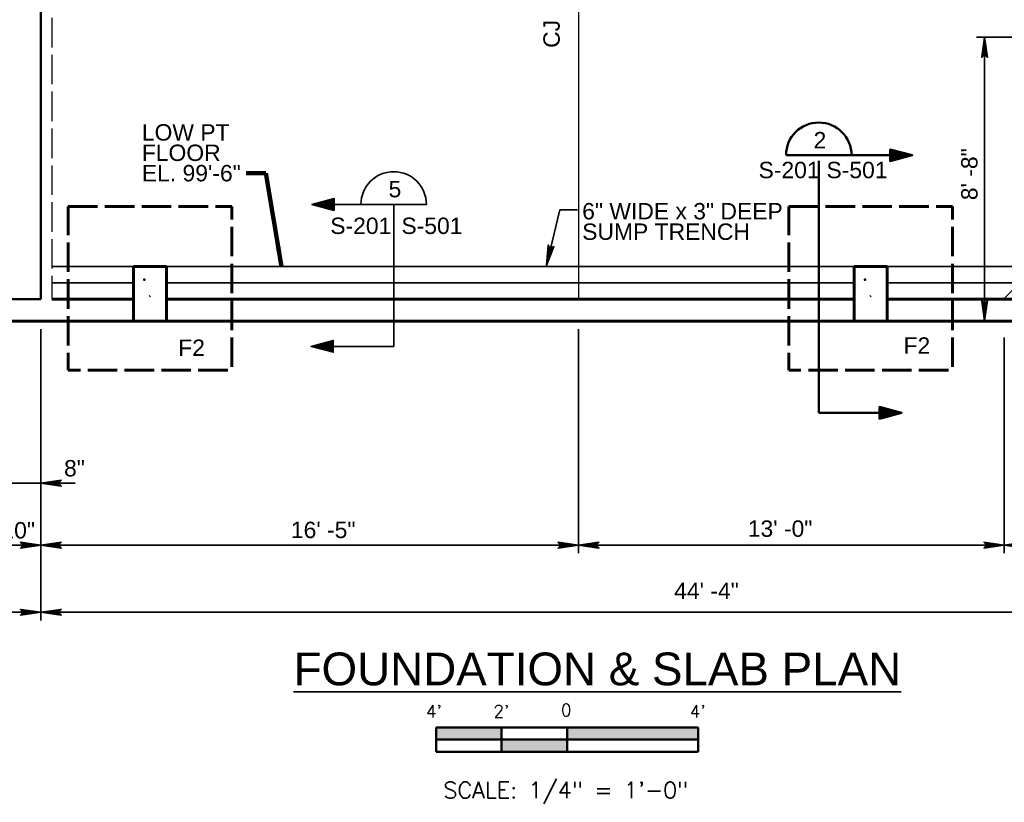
# Model space of a CAD drawing. Extents: x 325 to 1619, y 1797 to 2746.
# Tile 3 of 11: x 730 to 1091, y 1797 to 2083. Entities that reach past the tile are written whole.
import ezdxf
from ezdxf.enums import TextEntityAlignment as Align

# ---------------------------------------------------------------- set-up
doc = ezdxf.new("R2010")
doc.units = 0
doc.header["$LTSCALE"] = 0.075
doc.header["$MEASUREMENT"] = 0
doc.linetypes.add('ACAD_ISO02W100', pattern=[180, 144, -36])
for name, color, linetype, lineweight in [('S-Anno-Dims', 33, 'Continuous', 35), ('S-Anno-Patt', 152, 'Continuous', 18), ('S-Anno-Symb', 6, 'Continuous', 50), ('S-Anno-Symb-Sect', 4, 'Continuous', 35), ('S-Anno-Text', 53, 'Continuous', 35), ('S-Anno-Text-Titl', 6, 'Continuous', 35), ('S-Cols-Prim', 6, 'Continuous', 50), ('S-Fndn-Ftng', 4, 'Continuous', 60), ('S-Fndn-Grbm', 4, 'Continuous', 60), ('S-Fndn-Peds', 4, 'Continuous', 60), ('S-Join-Cnst', 3, 'Continuous', 30), ('S-Slab-Dran', 25, 'Continuous', 35), ('S-Wall-Load', 2, 'Continuous', 50)]:
    doc.layers.add(name, color=color, linetype=linetype, lineweight=lineweight)
doc.styles.add('BORD', font='romand.shx')
doc.styles.add('NOTES', font='romans.shx')
doc.styles.add('Style-Arial', font='ARIAL.TTF')
doc.styles.add('Text', font='ARIAL.TTF', dxfattribs={"height": 0.125})
doc.dimstyles.new('Std-Arch', dxfattribs={"dimtxt": 0.125, "dimasz": 0.15, "dimexe": 0.0625, "dimexo": 0.0625, "dimgap": 0.0625, "dimtad": 1, "dimdec": 4, "dimzin": 11, "dimdsep": 46, "dimlunit": 4, "dimtxsty": 'Text', "dimcen": 0.09, "dimclrd": 256, "dimclre": 256, "dimadec": 4, "dimazin": 3, "dimtfac": 1, "dimtdec": 4, "dimtofl": 0, "dimtmove": 1, "dimatfit": 3, "dimfxl": 0, "dimfrac": 2, "dimtzin": 11, "dimlwd": 18, "dimlwe": 18, "dimarcsym": 0})

# ---------------------------------------------------------------- blocks, each defined once
blk = doc.blocks.new('S0014B')
for p, q in [((1, 0.002), (-1, 0.002)), ((-1, -0.1855), (-1, 0.002)), ((-0.5, -0.1855), (-0.5, 0)), ((0, -0.1855), (0, 0)), ((1, 0.002), (1, -0.1855)), ((1, -0.0917), (-1, -0.0917)), ((1, -0.1855), (-1, -0.1855))]:
    blk.add_line(p, q)
at = {"extrusion": (0, 0, -1)}
for points in [[(1, 0.002), (1, -0.0917), (0.5, 0), (0.5, -0.0917)], [(0, 0), (0, -0.0917), (-1, 0.002), (-1, -0.0917)], [(0.5, -0.0917), (0.5, -0.1855), (0, -0.0917), (0, -0.1855)]]:
    blk.add_solid(points, dxfattribs=at)
at = {"lineweight": 18, "style": 'NOTES'}
for s, height, p in [("4'", 0.09375, (-1.0169, 0.1246)), ("2'", 0.09375, (-0.5018, 0.1246)), ('0', 0.0938, (-0.0067, 0.1335)), ("4'", 0.09375, (0.9969, 0.1246))]:
    blk.add_text(s, height=height, dxfattribs=at).set_placement(p, align=Align.MIDDLE_CENTER)
at = {"lineweight": 25, "style": 'NOTES'}
blk.add_text('SCALE: 1/4" = 1\'-0"', height=0.125, dxfattribs=at).set_placement((-0.0089, -0.4767), align=Align.MIDDLE_CENTER)
blk = doc.blocks.new('W10x19')
at = {"layer": 'S-Cols-Prim'}
blk.add_line((-195737.04, -508269.98), (-195736.79, -508269.73), dxfattribs=at)
blk.add_point((-195738.93, -508263.87), dxfattribs=at)

msp = doc.modelspace()

# ---------------------------------------------------------------- linework, layer by layer
at = {"layer": 'S-Anno-Dims'}
for p, q in [((1099.14314, 2076.75763), (1080.67726, 2076.75763)), ((1083.67126, 1972.75763), (1083.67126, 2076.75763)), ((737.88966, 1969.75833), (737.88966, 1910.38971)), ((737.88966, 1969.75833), (737.88966, 1863.14133)), ((737.88966, 1969.75833), (737.88966, 1887.69608)), ((934.88966, 1969.75833), (934.88966, 1887.69608)), ((1041.93289, 1972.75763), (1023.46702, 1972.75763)), ((1090.88966, 1966.76433), (1090.88966, 1887.69608)), ((721.19603, 1913.38371), (750.48441, 1913.38371)), ((705.88966, 1890.69008), (737.88966, 1890.69008)), ((737.88966, 1890.69008), (934.88966, 1890.69008)), ((934.88966, 1890.69008), (1090.88966, 1890.69008)), ((1090.88966, 1890.69008), (1269.88966, 1890.69008)), ((549.88966, 1866.13533), (737.88966, 1866.13533)), ((737.88966, 1866.13533), (1269.88966, 1866.13533))]:
    msp.add_line(p, q, dxfattribs=at)
at = {"layer": 'S-Anno-Dims', "flags": 128}
for points in [[(1082.62339, 2069.27263), (1083.67126, 2076.75763), (1084.71914, 2069.27861), (1084.54546, 2069.51196), (1084.23283, 2069.84103), (1083.94336, 2070.00258), (1083.67126, 2070.04446), (1083.36443, 2069.98463), (1083.06338, 2069.81112), (1082.76812, 2069.47606), (1082.62339, 2069.27263), (1083.65969, 2076.53625), (1084.64967, 2069.51794), (1084.49335, 2069.73333), (1084.17494, 2070.08036), (1083.76389, 2070.19404), (1083.35285, 2070.11626), (1083.06917, 2069.91283), (1082.8376, 2069.66752), (1082.71023, 2069.49999), (1083.65969, 2076.14136), (1084.53388, 2069.83505), (1084.39493, 2070.05643), (1084.21546, 2070.17011), (1083.98389, 2070.29576), (1083.65969, 2070.36157), (1083.39337, 2070.32567), (1083.18496, 2070.19404), (1083.01707, 2069.9248), (1082.81444, 2069.7453), (1083.65969, 2075.68065), (1084.40651, 2070.18208), (1084.11126, 2070.42739), (1083.75232, 2070.49919), (1083.35285, 2070.46329), (1082.91865, 2069.99061), (1083.63653, 2075.16609), (1084.26757, 2070.49919), (1084.05915, 2070.565), (1083.72337, 2070.7086), (1083.36443, 2070.61885), (1083.04601, 2070.24789), (1083.63653, 2074.69342), (1084.13441, 2070.66672), (1083.87968, 2070.79835), (1083.60758, 2070.85818), (1083.18496, 2070.57697), (1083.63653, 2074.131), (1084.01863, 2070.91203), (1083.82758, 2071.00178), (1083.60758, 2071.02571), (1083.30075, 2070.79835), (1083.63653, 2073.46088), (1083.89126, 2071.11546), (1083.596, 2071.18127), (1083.41653, 2070.96588), (1083.63653, 2072.91042), (1083.80442, 2071.27102), (1083.52074, 2071.23512), (1083.63653, 2072.348), (1083.71179, 2071.33684), (1083.62495, 2071.30692), (1083.62495, 2071.65395)], [(1084.71914, 1980.24263), (1083.67126, 1972.75763), (1082.62339, 1980.23664), (1082.79707, 1980.0033), (1083.1097, 1979.67422), (1083.39916, 1979.51268), (1083.67126, 1979.47079), (1083.9781, 1979.53063), (1084.27915, 1979.70414), (1084.57441, 1980.0392), (1084.71914, 1980.24263), (1083.68284, 1972.97901), (1082.69286, 1979.99732), (1082.84917, 1979.78192), (1083.16759, 1979.43489), (1083.57863, 1979.32121), (1083.98968, 1979.39899), (1084.27336, 1979.60242), (1084.50493, 1979.84774), (1084.6323, 1980.01527), (1083.68284, 1973.3739), (1082.80865, 1979.68021), (1082.94759, 1979.45883), (1083.12706, 1979.34515), (1083.35864, 1979.2195), (1083.68284, 1979.15368), (1083.94915, 1979.18958), (1084.15757, 1979.32121), (1084.32546, 1979.59046), (1084.52809, 1979.76995), (1083.68284, 1973.83461), (1082.93602, 1979.33318), (1083.23127, 1979.08787), (1083.59021, 1979.01607), (1083.98968, 1979.05197), (1084.42388, 1979.52464), (1083.706, 1974.34916), (1083.07496, 1979.01607), (1083.28338, 1978.95025), (1083.61916, 1978.80666), (1083.9781, 1978.8964), (1084.29652, 1979.26736), (1083.706, 1974.82184), (1083.20812, 1978.84854), (1083.46285, 1978.71691), (1083.73495, 1978.65708), (1084.15757, 1978.93829), (1083.706, 1975.38426), (1083.3239, 1978.60323), (1083.51495, 1978.51348), (1083.73495, 1978.48955), (1084.04178, 1978.71691), (1083.706, 1976.05438), (1083.45127, 1978.3998), (1083.74653, 1978.33398), (1083.926, 1978.54938), (1083.706, 1976.60483), (1083.53811, 1978.24423), (1083.82179, 1978.28013), (1083.706, 1977.16726), (1083.63074, 1978.17842), (1083.71758, 1978.20833), (1083.71758, 1977.86131)], [(745.37466, 1912.33583), (737.88966, 1913.38371), (745.36868, 1914.43158), (745.13533, 1914.2579), (744.80625, 1913.94528), (744.64471, 1913.65581), (744.60282, 1913.38371), (744.66266, 1913.07687), (744.83617, 1912.77583), (745.17123, 1912.48057), (745.37466, 1912.33583), (738.11104, 1913.37213), (745.12935, 1914.36211), (744.91395, 1914.2058), (744.56693, 1913.88738), (744.45324, 1913.47634), (744.53103, 1913.06529), (744.73446, 1912.78161), (744.97977, 1912.55004), (745.1473, 1912.42267), (738.50593, 1913.37213), (744.81224, 1914.24632), (744.59086, 1914.10738), (744.47718, 1913.92791), (744.35153, 1913.69633), (744.28571, 1913.37213), (744.32161, 1913.10582), (744.45324, 1912.8974), (744.72249, 1912.72951), (744.90199, 1912.52688), (738.96664, 1913.37213), (744.46521, 1914.11896), (744.2199, 1913.8237), (744.1481, 1913.46476), (744.184, 1913.06529), (744.65667, 1912.63109), (739.48119, 1913.34897), (744.1481, 1913.98001), (744.08229, 1913.7716), (743.93869, 1913.43581), (744.02844, 1913.07687), (744.3994, 1912.75846), (739.95387, 1913.34897), (743.98057, 1913.84686), (743.84894, 1913.59213), (743.78911, 1913.32003), (744.07032, 1912.8974), (740.51629, 1913.34897), (743.73526, 1913.73107), (743.64551, 1913.54002), (743.62158, 1913.32003), (743.84894, 1913.01319), (741.18641, 1913.34897), (743.53183, 1913.6037), (743.46601, 1913.30845), (743.68141, 1913.12898), (741.73687, 1913.34897), (743.37627, 1913.51686), (743.41217, 1913.23318), (742.29929, 1913.34897), (743.31045, 1913.42423), (743.34037, 1913.33739), (742.99334, 1913.33739)], [(730.40466, 1891.73796), (737.88966, 1890.69008), (730.41064, 1889.64221), (730.64399, 1889.81589), (730.97306, 1890.12851), (731.13461, 1890.41798), (731.17649, 1890.69008), (731.11666, 1890.99692), (730.94315, 1891.29797), (730.60809, 1891.59322), (730.40466, 1891.73796), (737.66828, 1890.70166), (730.64997, 1889.71168), (730.86537, 1889.86799), (731.21239, 1890.18641), (731.32607, 1890.59745), (731.24829, 1891.0085), (731.04486, 1891.29218), (730.79955, 1891.52375), (730.63202, 1891.65112), (737.27339, 1890.70166), (730.96708, 1889.82747), (731.18846, 1889.96641), (731.30214, 1890.14588), (731.42779, 1890.37746), (731.4936, 1890.70166), (731.4577, 1890.96797), (731.32607, 1891.17639), (731.05683, 1891.34428), (730.87733, 1891.54691), (736.81268, 1890.70166), (731.31411, 1889.95483), (731.55942, 1890.25009), (731.63122, 1890.60903), (731.59532, 1891.0085), (731.12264, 1891.4427), (736.29812, 1890.72482), (731.63122, 1890.09378), (731.69703, 1890.3022), (731.84063, 1890.63798), (731.75088, 1890.99692), (731.37992, 1891.31533), (735.82545, 1890.72482), (731.79875, 1890.22693), (731.93038, 1890.48167), (731.99021, 1890.75377), (731.709, 1891.17639), (735.26303, 1890.72482), (732.04406, 1890.34272), (732.13381, 1890.53377), (732.15774, 1890.75377), (731.93038, 1891.0606), (734.59291, 1890.72482), (732.24749, 1890.47009), (732.3133, 1890.76535), (732.09791, 1890.94482), (734.04245, 1890.72482), (732.40305, 1890.55693), (732.36715, 1890.84061), (733.48003, 1890.72482), (732.46887, 1890.64956), (732.43895, 1890.7364), (732.78598, 1890.7364)], [(745.37466, 1889.64221), (737.88966, 1890.69008), (745.36868, 1891.73796), (745.13533, 1891.56428), (744.80625, 1891.25165), (744.64471, 1890.96218), (744.60282, 1890.69008), (744.66266, 1890.38325), (744.83617, 1890.0822), (745.17123, 1889.78694), (745.37466, 1889.64221), (738.11104, 1890.6785), (745.12935, 1891.66849), (744.91395, 1891.51217), (744.56693, 1891.19376), (744.45324, 1890.78271), (744.53103, 1890.37167), (744.73446, 1890.08799), (744.97977, 1889.85641), (745.1473, 1889.72905), (738.50593, 1890.6785), (744.81224, 1891.5527), (744.59086, 1891.41375), (744.47718, 1891.23428), (744.35153, 1891.00271), (744.28571, 1890.6785), (744.32161, 1890.41219), (744.45324, 1890.20378), (744.72249, 1890.03589), (744.90199, 1889.83326), (738.96664, 1890.6785), (744.46521, 1891.42533), (744.2199, 1891.13008), (744.1481, 1890.77113), (744.184, 1890.37167), (744.65667, 1889.93747), (739.48119, 1890.65535), (744.1481, 1891.28639), (744.08229, 1891.07797), (743.93869, 1890.74219), (744.02844, 1890.38325), (744.3994, 1890.06483), (739.95387, 1890.65535), (743.98057, 1891.15323), (743.84894, 1890.8985), (743.78911, 1890.6264), (744.07032, 1890.20378), (740.51629, 1890.65535), (743.73526, 1891.03745), (743.64551, 1890.8464), (743.62158, 1890.6264), (743.84894, 1890.31956), (741.18641, 1890.65535), (743.53183, 1890.91008), (743.46601, 1890.61482), (743.68141, 1890.43535), (741.73687, 1890.65535), (743.37627, 1890.82324), (743.41217, 1890.53956), (742.29929, 1890.65535), (743.31045, 1890.73061), (743.34037, 1890.64377), (742.99334, 1890.64377)], [(927.40466, 1891.73796), (934.88966, 1890.69008), (927.41064, 1889.64221), (927.64399, 1889.81589), (927.97306, 1890.12851), (928.13461, 1890.41798), (928.17649, 1890.69008), (928.11666, 1890.99692), (927.94315, 1891.29797), (927.60809, 1891.59322), (927.40466, 1891.73796), (934.66828, 1890.70166), (927.64997, 1889.71168), (927.86537, 1889.86799), (928.21239, 1890.18641), (928.32607, 1890.59745), (928.24829, 1891.0085), (928.04486, 1891.29218), (927.79955, 1891.52375), (927.63202, 1891.65112), (934.27339, 1890.70166), (927.96708, 1889.82747), (928.18846, 1889.96641), (928.30214, 1890.14588), (928.42779, 1890.37746), (928.4936, 1890.70166), (928.4577, 1890.96797), (928.32607, 1891.17639), (928.05683, 1891.34428), (927.87733, 1891.54691), (933.81268, 1890.70166), (928.31411, 1889.95483), (928.55942, 1890.25009), (928.63122, 1890.60903), (928.59532, 1891.0085), (928.12264, 1891.4427), (933.29812, 1890.72482), (928.63122, 1890.09378), (928.69703, 1890.3022), (928.84063, 1890.63798), (928.75088, 1890.99692), (928.37992, 1891.31533), (932.82545, 1890.72482), (928.79875, 1890.22693), (928.93038, 1890.48167), (928.99021, 1890.75377), (928.709, 1891.17639), (932.26303, 1890.72482), (929.04406, 1890.34272), (929.13381, 1890.53377), (929.15774, 1890.75377), (928.93038, 1891.0606), (931.59291, 1890.72482), (929.24749, 1890.47009), (929.3133, 1890.76535), (929.09791, 1890.94482), (931.04245, 1890.72482), (929.40305, 1890.55693), (929.36715, 1890.84061), (930.48003, 1890.72482), (929.46887, 1890.64956), (929.43895, 1890.7364), (929.78598, 1890.7364)], [(942.37466, 1889.64221), (934.88966, 1890.69008), (942.36868, 1891.73796), (942.13533, 1891.56428), (941.80625, 1891.25165), (941.64471, 1890.96218), (941.60282, 1890.69008), (941.66266, 1890.38325), (941.83617, 1890.0822), (942.17123, 1889.78694), (942.37466, 1889.64221), (935.11104, 1890.6785), (942.12935, 1891.66849), (941.91395, 1891.51217), (941.56693, 1891.19376), (941.45324, 1890.78271), (941.53103, 1890.37167), (941.73446, 1890.08799), (941.97977, 1889.85641), (942.1473, 1889.72905), (935.50593, 1890.6785), (941.81224, 1891.5527), (941.59086, 1891.41375), (941.47718, 1891.23428), (941.35153, 1891.00271), (941.28571, 1890.6785), (941.32161, 1890.41219), (941.45324, 1890.20378), (941.72249, 1890.03589), (941.90199, 1889.83326), (935.96664, 1890.6785), (941.46521, 1891.42533), (941.2199, 1891.13008), (941.1481, 1890.77113), (941.184, 1890.37167), (941.65667, 1889.93747), (936.48119, 1890.65535), (941.1481, 1891.28639), (941.08229, 1891.07797), (940.93869, 1890.74219), (941.02844, 1890.38325), (941.3994, 1890.06483), (936.95387, 1890.65535), (940.98057, 1891.15323), (940.84894, 1890.8985), (940.78911, 1890.6264), (941.07032, 1890.20378), (937.51629, 1890.65535), (940.73526, 1891.03745), (940.64551, 1890.8464), (940.62158, 1890.6264), (940.84894, 1890.31956), (938.18641, 1890.65535), (940.53183, 1890.91008), (940.46601, 1890.61482), (940.68141, 1890.43535), (938.73687, 1890.65535), (940.37627, 1890.82324), (940.41217, 1890.53956), (939.29929, 1890.65535), (940.31045, 1890.73061), (940.34037, 1890.64377), (939.99334, 1890.64377)], [(1083.40466, 1891.73796), (1090.88966, 1890.69008), (1083.41064, 1889.64221), (1083.64399, 1889.81589), (1083.97306, 1890.12851), (1084.13461, 1890.41798), (1084.17649, 1890.69008), (1084.11666, 1890.99692), (1083.94315, 1891.29797), (1083.60809, 1891.59322), (1083.40466, 1891.73796), (1090.66828, 1890.70166), (1083.64997, 1889.71168), (1083.86537, 1889.86799), (1084.21239, 1890.18641), (1084.32607, 1890.59745), (1084.24829, 1891.0085), (1084.04486, 1891.29218), (1083.79955, 1891.52375), (1083.63202, 1891.65112), (1090.27339, 1890.70166), (1083.96708, 1889.82747), (1084.18846, 1889.96641), (1084.30214, 1890.14588), (1084.42779, 1890.37746), (1084.4936, 1890.70166), (1084.4577, 1890.96797), (1084.32607, 1891.17639), (1084.05683, 1891.34428), (1083.87733, 1891.54691), (1089.81268, 1890.70166), (1084.31411, 1889.95483), (1084.55942, 1890.25009), (1084.63122, 1890.60903), (1084.59532, 1891.0085), (1084.12264, 1891.4427), (1089.29812, 1890.72482), (1084.63122, 1890.09378), (1084.69703, 1890.3022), (1084.84063, 1890.63798), (1084.75088, 1890.99692), (1084.37992, 1891.31533), (1088.82545, 1890.72482), (1084.79875, 1890.22693), (1084.93038, 1890.48167), (1084.99021, 1890.75377), (1084.709, 1891.17639), (1088.26303, 1890.72482), (1085.04406, 1890.34272), (1085.13381, 1890.53377), (1085.15774, 1890.75377), (1084.93038, 1891.0606), (1087.59291, 1890.72482), (1085.24749, 1890.47009), (1085.3133, 1890.76535), (1085.09791, 1890.94482), (1087.04245, 1890.72482), (1085.40305, 1890.55693), (1085.36715, 1890.84061), (1086.48003, 1890.72482), (1085.46887, 1890.64956), (1085.43895, 1890.7364), (1085.78598, 1890.7364)], [(1098.37466, 1889.64221), (1090.88966, 1890.69008), (1098.36868, 1891.73796)], [(730.40466, 1867.18321), (737.88966, 1866.13533), (730.41064, 1865.08746), (730.64399, 1865.26114), (730.97306, 1865.57376), (731.13461, 1865.86323), (731.17649, 1866.13533), (731.11666, 1866.44217), (730.94315, 1866.74322), (730.60809, 1867.03847), (730.40466, 1867.18321), (737.66828, 1866.14691), (730.64997, 1865.15693), (730.86537, 1865.31324), (731.21239, 1865.63166), (731.32607, 1866.0427), (731.24829, 1866.45375), (731.04486, 1866.73743), (730.79955, 1866.969), (730.63202, 1867.09637), (737.27339, 1866.14691), (730.96708, 1865.27272), (731.18846, 1865.41166), (731.30214, 1865.59113), (731.42779, 1865.82271), (731.4936, 1866.14691), (731.4577, 1866.41322), (731.32607, 1866.62164), (731.05683, 1866.78953), (730.87733, 1866.99216), (736.81268, 1866.14691), (731.31411, 1865.40008), (731.55942, 1865.69534), (731.63122, 1866.05428), (731.59532, 1866.45375), (731.12264, 1866.88795), (736.29812, 1866.17007), (731.63122, 1865.53903), (731.69703, 1865.74745), (731.84063, 1866.08323), (731.75088, 1866.44217), (731.37992, 1866.76058), (735.82545, 1866.17007), (731.79875, 1865.67218), (731.93038, 1865.92692), (731.99021, 1866.19902), (731.709, 1866.62164), (735.26303, 1866.17007), (732.04406, 1865.78797), (732.13381, 1865.97902), (732.15774, 1866.19902), (731.93038, 1866.50585), (734.59291, 1866.17007), (732.24749, 1865.91534), (732.3133, 1866.2106), (732.09791, 1866.39007), (734.04245, 1866.17007), (732.40305, 1866.00218), (732.36715, 1866.28586), (733.48003, 1866.17007), (732.46887, 1866.09481), (732.43895, 1866.18165), (732.78598, 1866.18165)], [(745.37466, 1865.08746), (737.88966, 1866.13533), (745.36868, 1867.18321), (745.13533, 1867.00953), (744.80625, 1866.6969), (744.64471, 1866.40743), (744.60282, 1866.13533), (744.66266, 1865.8285), (744.83617, 1865.52745), (745.17123, 1865.23219), (745.37466, 1865.08746), (738.11104, 1866.12375), (745.12935, 1867.11374), (744.91395, 1866.95742), (744.56693, 1866.63901), (744.45324, 1866.22796), (744.53103, 1865.81692), (744.73446, 1865.53324), (744.97977, 1865.30166), (745.1473, 1865.1743), (738.50593, 1866.12375), (744.81224, 1866.99795), (744.59086, 1866.859), (744.47718, 1866.67953), (744.35153, 1866.44796), (744.28571, 1866.12375), (744.32161, 1865.85744), (744.45324, 1865.64903), (744.72249, 1865.48114), (744.90199, 1865.27851), (738.96664, 1866.12375), (744.46521, 1866.87058), (744.2199, 1866.57533), (744.1481, 1866.21638), (744.184, 1865.81692), (744.65667, 1865.38272), (739.48119, 1866.1006), (744.1481, 1866.73164), (744.08229, 1866.52322), (743.93869, 1866.18744), (744.02844, 1865.8285), (744.3994, 1865.51008), (739.95387, 1866.1006), (743.98057, 1866.59848), (743.84894, 1866.34375), (743.78911, 1866.07165), (744.07032, 1865.64903), (740.51629, 1866.1006), (743.73526, 1866.4827), (743.64551, 1866.29165), (743.62158, 1866.07165), (743.84894, 1865.76481), (741.18641, 1866.1006), (743.53183, 1866.35533), (743.46601, 1866.06007), (743.68141, 1865.8806), (741.73687, 1866.1006), (743.37627, 1866.26849), (743.41217, 1865.98481), (742.29929, 1866.1006), (743.31045, 1866.17586), (743.34037, 1866.08902), (742.99334, 1866.08902)]]:
    msp.add_lwpolyline(points, dxfattribs=at)
at = {"layer": 'S-Anno-Patt'}
msp.add_line((1090.55377, 1980.75763), (1186.55377, 2076.75763), dxfattribs=at)
at = {"layer": 'S-Anno-Symb'}
for p, q in [((1010.91922, 2033.44631, -0.00197), (1053.91635, 2033.44631, -0.00197)), ((1022.90485, 2031.45431, -0.00197), (1022.90485, 1939.15119, -0.00197)), ((1022.90485, 1939.15119, -0.00197), (1050.64322, 1939.15119, -0.00197))]:
    msp.add_line(p, q, dxfattribs=at)
at = {"layer": 'S-Anno-Symb', "elevation": -0.00197, "flags": 128}
for points in [[(1057.18935, 2033.44631), (1049.07735, 2035.60631), (1049.07735, 2031.23831), (1057.18935, 2033.44631), (1049.15535, 2035.45631), (1049.13735, 2031.38831), (1056.82935, 2033.44031), (1049.30535, 2035.25831), (1049.23935, 2031.58631), (1056.44535, 2033.44031), (1049.52135, 2035.01831), (1049.43735, 2031.83831), (1056.00135, 2033.41631), (1049.71935, 2034.80831), (1049.68335, 2032.07831), (1055.49135, 2033.40431), (1049.92335, 2034.55631), (1049.81535, 2032.25831), (1054.89135, 2033.37431), (1050.15735, 2034.29231), (1050.04335, 2032.49831), (1054.18335, 2033.37431), (1050.42735, 2033.99231), (1050.24735, 2032.79231), (1053.53535, 2033.35631), (1050.67935, 2033.72231), (1050.46935, 2032.99031), (1052.83935, 2033.32031), (1050.79935, 2033.48231), (1050.66135, 2033.15831), (1051.68735, 2033.30231)], [(1053.2616, 1939.15119), (1045.1496, 1941.31119), (1045.1496, 1936.94319), (1053.2616, 1939.15119), (1045.2276, 1941.16119), (1045.2096, 1937.09319), (1052.9016, 1939.14519), (1045.3776, 1940.96319), (1045.3116, 1937.29119), (1052.5176, 1939.14519), (1045.5936, 1940.72319), (1045.5096, 1937.54319), (1052.0736, 1939.12119), (1045.7916, 1940.51319), (1045.7556, 1937.78319), (1051.5636, 1939.10919), (1045.9956, 1940.26119), (1045.8876, 1937.96319), (1050.9636, 1939.07919), (1046.2296, 1939.99719), (1046.1156, 1938.20319), (1050.2556, 1939.07919), (1046.4996, 1939.69719), (1046.3196, 1938.49719), (1049.6076, 1939.06119), (1046.7516, 1939.42719), (1046.5416, 1938.69519), (1048.9116, 1939.02519), (1046.8716, 1939.18719), (1046.7336, 1938.86319), (1047.7596, 1939.00719)]]:
    msp.add_lwpolyline(points, dxfattribs=at)
at = {"layer": 'S-Anno-Symb'}
msp.add_arc((1022.91925, 2033.45591, -0.00197), 12, 0, 180, dxfattribs=at)
at = {"layer": 'S-Anno-Symb-Sect'}
for p, q in [((838.42574, 2015.44044), (879.17286, 2015.44044)), ((867.17286, 2015.44044), (867.17286, 1963.45944)), ((838.42574, 1963.45944), (867.17286, 1963.45944))]:
    msp.add_line(p, q, dxfattribs=at)
at = {"layer": 'S-Anno-Symb-Sect', "flags": 128}
for points in [[(837.23074, 2015.44044), (845.34274, 2013.28044), (845.34274, 2017.64844), (837.23074, 2015.44044), (845.26474, 2013.43044), (845.28274, 2017.49844), (837.59074, 2015.44644), (845.11474, 2013.62844), (845.18074, 2017.30044), (837.97474, 2015.44644), (844.89874, 2013.86844), (844.98274, 2017.04844), (838.41874, 2015.47044), (844.70074, 2014.07844), (844.73674, 2016.80844), (838.92874, 2015.48244), (844.49674, 2014.33044), (844.60474, 2016.62844), (839.52874, 2015.51244), (844.26274, 2014.59444), (844.37674, 2016.38844), (840.23674, 2015.51244), (843.99274, 2014.89444), (844.17274, 2016.09444), (840.88474, 2015.53044), (843.74074, 2015.16444), (843.95074, 2015.89644), (841.58074, 2015.56644), (843.62074, 2015.40444), (843.75874, 2015.72844), (842.73274, 2015.58444)], [(836.91449, 1963.45944), (845.02649, 1961.29944), (845.02649, 1965.66744), (836.91449, 1963.45944), (844.94849, 1961.44944), (844.96649, 1965.51744), (837.27449, 1963.46544), (844.79849, 1961.64744), (844.86449, 1965.31944), (837.65849, 1963.46544), (844.58249, 1961.88744), (844.66649, 1965.06744), (838.10249, 1963.48944), (844.38449, 1962.09744), (844.42049, 1964.82744), (838.61249, 1963.50144), (844.18049, 1962.34944), (844.28849, 1964.64744), (839.21249, 1963.53144), (843.94649, 1962.61344), (844.06049, 1964.40744), (839.92049, 1963.53144), (843.67649, 1962.91344), (843.85649, 1964.11344), (840.56849, 1963.54944), (843.42449, 1963.18344), (843.63449, 1963.91544), (841.26449, 1963.58544), (843.30449, 1963.42344), (843.44249, 1963.74744), (842.41649, 1963.60344)]]:
    msp.add_lwpolyline(points, dxfattribs=at)
at = {"layer": 'S-Anno-Symb-Sect'}
msp.add_arc((867.18726, 2015.45004), 12, 0, 180, dxfattribs=at)
at = {"layer": 'S-Anno-Text', "elevation": 0.00197, "flags": 128}
for points in [[(923.11536, 1993.05304), (928.01293, 2013.42693), (934.47773, 2013.42693)], [(923.79571, 2000.58035), (923.11536, 1993.05304), (925.83528, 2000.0983), (925.61312, 1999.91053), (925.23389, 1999.6611), (924.91529, 1999.56955), (924.64079, 1999.59059), (924.35558, 1999.71858), (924.10183, 1999.95596), (923.89043, 2000.34935), (923.79571, 2000.58035), (923.15439, 1993.27126), (925.71324, 1999.88102), (925.51207, 1999.70678), (925.12313, 1999.44118), (924.69701, 1999.42388), (924.31439, 1999.59303), (924.08436, 1999.8556), (923.91458, 2000.14711), (923.82861, 2000.3392), (923.24412, 1993.65582), (925.52842, 1999.59852), (925.34281, 1999.4145), (925.1422, 1999.34458), (924.88814, 1999.27484), (924.55746, 1999.28441), (924.30627, 1999.37988), (924.13322, 1999.55543), (924.0309, 1999.85578), (923.87436, 2000.07663), (923.34881, 1994.10447), (925.32554, 1999.28951), (924.98226, 1999.11771), (924.61639, 1999.12935), (924.23553, 1999.25508), (923.9201, 1999.81405), (923.44318, 1994.61083), (925.11817, 1999.01227), (924.90025, 1998.99553), (924.54062, 1998.93199), (924.21146, 1999.10095), (923.98567, 1999.53456), (923.55058, 1995.07114), (924.95043, 1998.87938), (924.67245, 1998.80907), (924.39387, 1998.81263), (924.0462, 1999.18252), (923.67838, 1995.61885), (924.78193, 1998.66679), (924.57548, 1998.6228), (924.3558, 1998.64949), (924.10866, 1998.94062), (923.83065, 1996.27144), (924.61167, 1998.49763), (924.30918, 1998.50062), (924.18335, 1998.75117), (923.95573, 1996.8075), (924.49175, 1998.36586), (924.22365, 1998.46528), (924.08353, 1997.35521), (924.38659, 1998.32282), (924.30882, 1998.37168), (924.22996, 1998.03374)]]:
    msp.add_lwpolyline(points, dxfattribs=at)
at = {"layer": 'S-Fndn-Ftng', "linetype": 'ACAD_ISO02W100', "lineweight": 30}
msp.add_line((741.89511, 2488.75304), (741.89511, 1980.752), dxfattribs=at)
at = {"layer": 'S-Fndn-Grbm'}
for p, q in [((741.89511, 1980.772), (771.83564, 1980.772)), ((783.95564, 1980.772), (1035.83564, 1980.772)), ((1047.95564, 1980.772), (1251.83564, 1980.772)), ((703.89411, 1972.752), (1269.89939, 1972.752))]:
    msp.add_line(p, q, dxfattribs=at)
at = {"layer": 'S-Fndn-Grbm', "linetype": 'ACAD_ISO02W100'}
for points in [[(747.89564, 2014.75763), (807.89564, 2014.75763), (807.89564, 1954.75763), (747.89564, 1954.75763)], [(1011.89564, 2014.75763), (1071.89564, 2014.75763), (1071.89564, 1954.75763), (1011.89564, 1954.75763)]]:
    msp.add_3dface(points, dxfattribs=at)
at = {"layer": 'S-Fndn-Peds'}
for p, q in [((783.95564, 1992.75763), (771.83564, 1992.75763)), ((771.83564, 1972.752), (771.83564, 1992.75763)), ((783.95564, 1972.752), (783.95564, 1992.75763)), ((1035.83564, 1972.752), (1035.83564, 1992.75763)), ((1047.95564, 1992.75763), (1035.83564, 1992.75763)), ((1047.95564, 1972.752), (1047.95564, 1992.75763))]:
    msp.add_line(p, q, dxfattribs=at)
at = {"layer": 'S-Join-Cnst'}
msp.add_line((934.89511, 2368.73741), (934.89511, 1980.89744), dxfattribs=at)
at = {"layer": 'S-Slab-Dran'}
for p, q in [((741.89511, 1992.73825), (771.83564, 1992.73825)), ((783.95564, 1992.73825), (1035.83564, 1992.73825)), ((1047.95564, 1992.73825), (1251.83564, 1992.73825)), ((741.89511, 1986.73825), (771.83564, 1986.73825)), ((783.95564, 1986.73825), (1035.83564, 1986.73825)), ((1047.95564, 1986.73825), (1251.83564, 1986.73825))]:
    msp.add_line(p, q, dxfattribs=at)
at = {"layer": 'S-Wall-Load'}
for p in [(737.89511, 2484.75304), (697.89411, 1980.752)]:
    msp.add_line(p, (737.89511, 1980.752), dxfattribs=at)

# ---------------------------------------------------------------- block references
at = {"layer": 'S-Anno-Symb', "xscale": 48, "yscale": 48, "zscale": 48}
msp.add_blockref('S0014B', (930.71207, 1823.86994), dxfattribs=at)
at = {"layer": 'S-Cols-Prim'}
for p in [(196514.75394, 510251.74166), (196778.75394, 510251.74166)]:
    msp.add_blockref('W10x19', p, dxfattribs=at)

# ---------------------------------------------------------------- texts
at = {"layer": 'S-Anno-Dims', "insert": (1075.08554, 2017.00957), "char_height": 6, "attachment_point": 1, "rotation": 90, "line_spacing_factor": 0.73751, "style": 'NOTES'}
msp.add_mtext('\\fArial|b0|i0|c0|p39;8\' -8" ', dxfattribs=at)
at = {"layer": 'S-Anno-Dims', "char_height": 6, "attachment_point": 1, "style": 'NOTES'}
for s, insert, line_spacing_factor in [('\\fArial|b0|i0|c0|p39;8"', (746.39682, 1921.84698), 0.728704), ('\\fArial|b0|i0|c0|p39;2\' -10" ', (712.08741, 1899.13957), 0.731627), ('\\fArial|b0|i0|c0|p39;16\' -5" ', (829.51278, 1899.27581), 0.734563), ('\\fArial|b0|i0|c0|p39;13\' -0" ', (996.90886, 1899.74813), 0.734563), ('\\fArial|b0|i0|c0|p39;44\' -4" ', (969.94878, 1876.97712), 0.731627)]:
    msp.add_mtext(s, dxfattribs=dict(at, insert=insert, line_spacing_factor=line_spacing_factor))
at = {"layer": 'S-Anno-Symb', "char_height": 5.9999999, "attachment_point": 1, "line_spacing_factor": 0.746422, "style": 'NOTES'}
for s, insert in [('\\fArial|b0|i0|c0|p39;2', (1021.01215, 2041.98869, -0.00197)), ('\\fArial|b0|i0|c0|p39;S-201', (1000.85782, 2031.06165, -0.00197)), ('\\fArial|b0|i0|c0|p39;S-501', (1025.74285, 2031.06165, -0.00197))]:
    msp.add_mtext(s, dxfattribs=dict(at, insert=insert))
at = {"layer": 'S-Anno-Symb-Sect', "char_height": 5.9999999, "attachment_point": 1, "line_spacing_factor": 0.752424, "style": 'NOTES'}
for s, insert in [('\\fArial|b0|i0|c0|p39;5', (865.3055, 2024.06032)), ('\\fArial|b0|i0|c0|p39;S-201', (843.94477, 2010.62844)), ('\\fArial|b0|i0|c0|p39;S-501', (870.01086, 2010.62844))]:
    msp.add_mtext(s, dxfattribs=dict(at, insert=insert))
at = {"layer": 'S-Anno-Text', "insert": (922.01214, 2072.78907), "char_height": 6, "attachment_point": 1, "rotation": 90, "line_spacing_factor": 0.758473, "style": 'NOTES'}
msp.add_mtext('\\fArial|b0|i0|c0|p39;CJ', dxfattribs=at)
at = {"layer": 'S-Anno-Text', "lineweight": 25, "insert": (774.90643, 2023.8195), "char_height": 6, "attachment_point": 7, "line_spacing_factor": 0.746422, "style": 'NOTES'}
msp.add_mtext('\\fArial|b0|i0|c0|p39;LOW PT\\PFLOOR\\PEL. 99\'-6"', dxfattribs=at)
at = {"layer": 'S-Anno-Text', "char_height": 6, "attachment_point": 1, "style": 'NOTES'}
for s, insert, line_spacing_factor in [('\\fArial|b0|i0|c0|p39;6" WIDE x 3" DEEP\\PSUMP TRENCH', (936.24085, 2015.97367, 0.00197), 0.749417), ('\\fArial|b0|i0|c0|p39;F2', (788.23194, 1965.98548), 0.73751), ('\\fArial|b0|i0|c0|p39;F2', (1053.97788, 1966.78497), 0.73751)]:
    msp.add_mtext(s, dxfattribs=dict(at, insert=insert, line_spacing_factor=line_spacing_factor))
at = {"layer": 'S-Anno-Text-Titl', "insert": (941.81049, 1845.27845), "char_height": 11.9999998, "attachment_point": 5, "line_spacing_factor": 1.246478, "style": 'BORD'}
msp.add_mtext('\\fArial|b0|i0|c0|p39;\\LFOUNDATION & SLAB PLAN', dxfattribs=at)

# ---------------------------------------------------------------- leaders
at = {"layer": 'S-Anno-Text', "lineweight": 18, "annotation_type": 0, "has_hookline": 1, "hookline_direction": 1, "text_width": 42.2561}
msp.add_leader([(826.05328, 1992.73825), (820.30613, 2026.88124), (813.10613, 2026.88124)], dimstyle='Std-Arch', override={"dimtxt": 6, "dimasz": 7.2, "dimgap": 3, "dimtad": 0, "dimtxsty": 'Style-Arial', "dimclrd": 0, "dimlwd": 65534}, dxfattribs=at)

doc.saveas('drawing.dxf')
